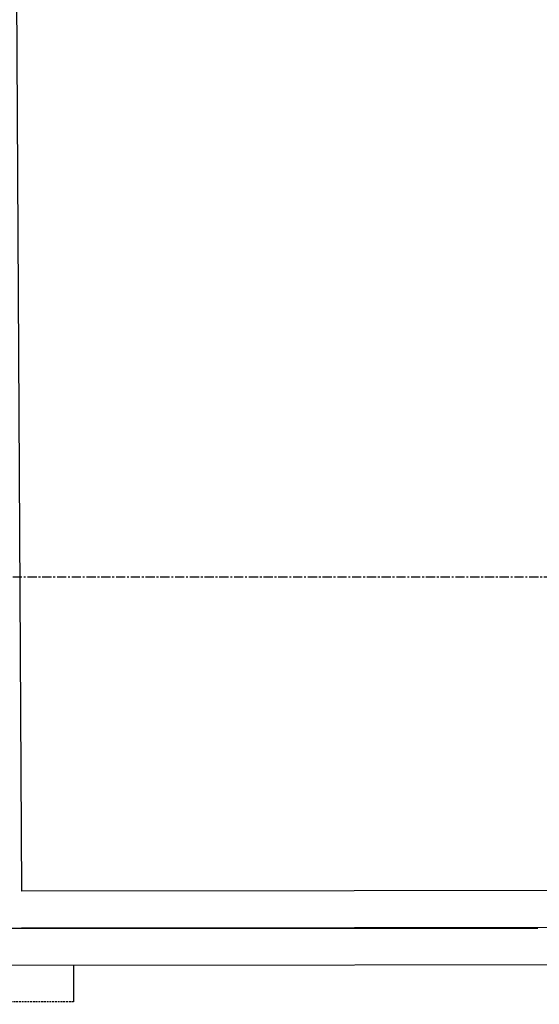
# Model space of a CAD drawing. Header units: inches. Extents: x -145354 to -97635, y 38777 to 78670.
# Tile 118 of 231: x -140016 to -139945, y 50466 to 50600. Entities that reach past the tile are written whole.
import ezdxf

# ---------------------------------------------------------------- set-up
doc = ezdxf.new("R2010")
doc.units = ezdxf.units.IN
doc.header["$MEASUREMENT"] = 0
doc.linetypes.add('CENTER', pattern=[2, 1.25, -0.25, 0.25, -0.25])
doc.linetypes.add('DASHED2', pattern=[0.375, 0.25, -0.125])
for name, color, linetype in [('Os-osie glowne', 8, 'CENTER'), ('Sc-cegla pelna', 32, 'Continuous'), ('Sc-izolacja term-obrys', 132, 'Continuous'), ('Sc-izolacja term-styropian', 151, 'STYROPIAN-KA'), ('W-idok', 9, 'Continuous')]:
    doc.layers.add(name, color=color, linetype=linetype)
doc.linetypes.add('BATTING', pattern='A,0.0001,-0.1,[134,ltypeshp.shx,S=0.1,R=0,X=-0.1,Y=0],-0.2,[134,ltypeshp.shx,S=0.1,R=180,X=0.1,Y=0],-0.1', length=0.4001)
doc.linetypes.add('STYROPIAN-KA', pattern='A,0.0001,-0.1,[135,ltypeshp.shx,S=0.1,R=0,X=-0.1,Y=0],0,[135,ltypeshp.shx,S=0.1,R=180,X=0.1,Y=0],-0.1', length=0.2001)

msp = doc.modelspace()

# ---------------------------------------------------------------- linework, layer by layer
at = {"layer": 'Os-osie glowne'}
msp.add_line((-143318.47, 50524.29), (-138010.68, 50524.29), dxfattribs=at)
at = {"layer": 'Sc-cegla pelna'}
for points in [[(-140017.17, 50821.7), (-140015.29, 50481.67)], [(-139925.08, 50481.76), (-140015.29, 50481.67)]]:
    msp.add_lwpolyline(points, dxfattribs=at)
at = {"layer": 'Sc-izolacja term-obrys'}
msp.add_lwpolyline([(-140018.76, 50566.72), (-140018.24, 50471.67), (-139922.07, 50471.77), (-139922.13, 50566.66)], dxfattribs=at)
at = {"layer": 'Sc-izolacja term-styropian', "linetype": 'BATTING', "ltscale": 0.25}
msp.add_lwpolyline([(-139925.07, 50476.76), (-140015.29, 50476.67)], dxfattribs=at)
at = {"layer": 'W-idok'}
msp.add_line((-140045.43, 50476.67), (-139945.29, 50476.67), dxfattribs=at)
at = {"layer": 'W-idok', "linetype": 'DASHED2', "ltscale": 40}
msp.add_line((-140008.24, 50471.67), (-140008.24, 50466.68), dxfattribs=at)
at = {"layer": 'W-idok', "linetype": 'DASHED2'}
msp.add_line((-140008.24, 50466.68), (-140346.65, 50466.35), dxfattribs=at)

doc.saveas('drawing.dxf')
